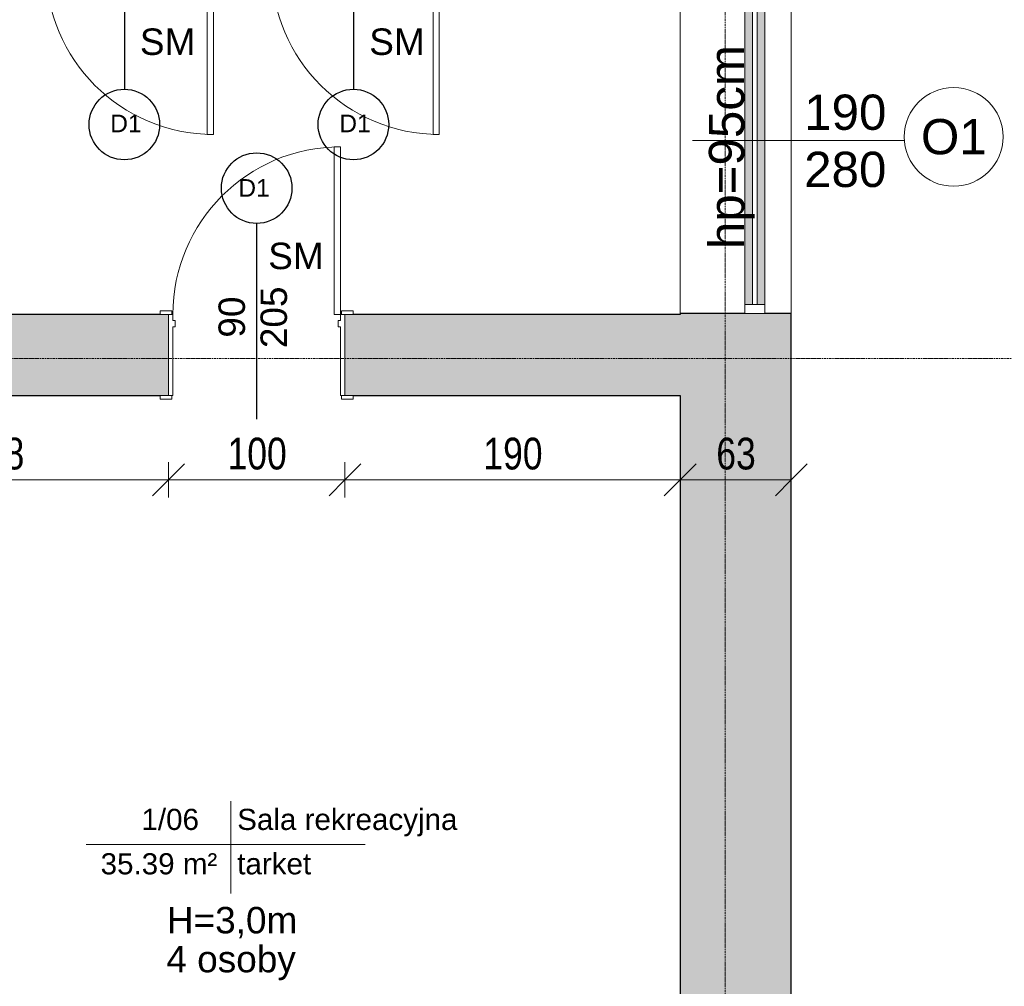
# Model space of a CAD drawing. Header units: centimetres. Extents: x 14785 to 20067, y -11124 to -8451.
# Tile 19 of 26: x 17483 to 18041, y -9962 to -9414. Entities that reach past the tile are written whole.
import ezdxf

# ---------------------------------------------------------------- set-up
doc = ezdxf.new("R2010")
doc.units = ezdxf.units.CM
doc.header["$XCLIPFRAME"] = 2
doc.linetypes.add('Linia siatki', pattern=[0.9925, 0.47, -0.2175, 0.0875, -0.2175])
doc.linetypes.add('Linia wyrównania', pattern=[0.32004, 0.16002, -0.16002])
for name, color, linetype, lineweight in [('A-ANNO-DIMS', 211, 'Continuous', 9), ('A-ANNO-DIMS-100', 211, 'Continuous', 9), ('A-AREA-IDEN', 2, 'Continuous', 9), ('A-DETL-MEDM', 33, 'Continuous', 25), ('A-DETL-THIN', 151, 'Continuous', 9), ('A-DOOR', 31, 'Continuous', 9), ('A-DOOR-FRAM', 31, 'Continuous', 18), ('A-GLAZ', 151, 'Continuous', 9), ('A-WALL', 113, 'Continuous', 9), ('A-WALL-PATT', 111, 'Continuous', 25), ('G-ANNO-REFR', 1, 'Linia wyrównania', 9), ('G-ANNO-TEXT', 231, 'Continuous', 9), ('S-GRID', 1, 'Continuous', 9)]:
    doc.layers.add(name, color=color, linetype=linetype, lineweight=lineweight)
doc.styles.add('Arial_1', font='arial.ttf', dxfattribs={"height": 12})
doc.styles.add('Arial_2', font='arial.ttf', dxfattribs={"height": 10})
doc.styles.add('Arial_3', font='arial.ttf', dxfattribs={"height": 15})
doc.styles.add('Arial_4', font='arial.ttf', dxfattribs={"width": 0.8, "height": 18})
doc.styles.add('Arial_5', font='arial.ttf', dxfattribs={"height": 20})
doc.dimstyles.new('Przekątna_-_1_8_mm_Arial', dxfattribs={"dimscale": 30.48, "dimtxt": 18.364669, "dimasz": 0.590551, "dimexe": 0.328084, "dimexo": 0.0625, "dimgap": 0.016404, "dimtad": 1, "dimdec": 0, "dimdsep": 46, "dimtxsty": 'Arial_4', "dimblk1": 'OBLIQUE', "dimblk2": 'OBLIQUE', "dimsah": 1, "dimcen": 0.09, "dimazin": 0, "dimtfac": 1, "dimtdec": 4, "dimtix": 1, "dimtmove": 0, "dimatfit": 3, "dimfxl": 0.328084, "dimfxlon": 1, "dimtvp": 1, "dimtolj": 1, "dimtzin": 0, "dimarcsym": 2})
picture_1 = doc.add_image_def('image1.png', size_in_pixel=(425, 587))

# ---------------------------------------------------------------- blocks, each defined once
blk = doc.blocks.new('wewnetrzne dwupanelowe - 900 x 2100mm-591853-4_Poziom piętra')
at = {"layer": 'A-DOOR', "lineweight": 18}
for p, q in [((47.5, 117.6825), (44, 117.6825)), ((44, 117.6825), (44, 22.6825)), ((47.5, 22.6825), (47.5, 117.6825)), ((44, 22.6825), (47.5, 22.6825))]:
    blk.add_line(p, q, dxfattribs=at)
at = {"layer": 'A-DOOR'}
for p, q in [((-48.135, 24.6825), (-54.635, 24.6825)), ((-54.635, 24.6825), (-54.635, 22.6825)), ((-54.635, 22.6825), (-48.135, 22.6825)), ((-48.135, 22.6825), (-48.135, 24.6825)), ((54.635, 24.6825), (48.135, 24.6825)), ((48.135, 24.6825), (48.135, 22.6825)), ((48.135, 22.6825), (54.635, 22.6825)), ((54.635, 22.6825), (54.635, 24.6825)), ((-48.135, -23.3175), (-54.635, -23.3175)), ((-54.635, -23.3175), (-54.635, -25.3175)), ((-54.635, -25.3175), (-48.135, -25.3175)), ((-48.135, -25.3175), (-48.135, -23.3175)), ((54.635, -23.3175), (48.135, -23.3175)), ((48.135, -23.3175), (48.135, -25.3175)), ((48.135, -25.3175), (54.635, -25.3175)), ((54.635, -25.3175), (54.635, -23.3175))]:
    blk.add_line(p, q, dxfattribs=at)
blk.add_arc((47.5, 22.6825), 95, 90, 180, dxfattribs=at)
at = {"layer": 'A-DOOR-FRAM'}
for p, q in [((-47.5, 22.6825), (-50, 22.6825)), ((-50, 22.6825), (-50, -23.3175)), ((-47.5, 19.1825), (-47.5, 22.6825)), ((47.5, 22.6825), (47.5, 19.1825)), ((50, 22.6825), (47.5, 22.6825)), ((50, -23.3175), (50, 22.6825)), ((-46.23, 19.1825), (-47.5, 19.1825)), ((-46.23, 15.69), (-46.23, 19.1825)), ((47.5, 19.1825), (46.23, 19.1825)), ((46.23, 19.1825), (46.23, 15.69)), ((-47.5, -23.3175), (-47.5, 15.69)), ((-47.5, 15.69), (-46.23, 15.69)), ((46.23, 15.69), (47.5, 15.69)), ((47.5, 15.69), (47.5, -23.3175)), ((-50, -23.3175), (-47.5, -23.3175)), ((47.5, -23.3175), (50, -23.3175))]:
    blk.add_line(p, q, dxfattribs=at)
blk = doc.blocks.new('wewnetrzne dwupanelowe - 900 x 2100mm-640922-4_Poziom piętra')
at = {"layer": 'A-DOOR'}
for p, q in [((-54.635, 17.3175), (-48.135, 17.3175)), ((-54.635, 15.3175), (-54.635, 17.3175)), ((-48.135, 17.3175), (-48.135, 15.3175)), ((48.135, 17.3175), (54.635, 17.3175)), ((48.135, 15.3175), (48.135, 17.3175)), ((54.635, 17.3175), (54.635, 15.3175)), ((-48.135, 15.3175), (-54.635, 15.3175)), ((54.635, 15.3175), (48.135, 15.3175)), ((-54.635, -14.6825), (-48.135, -14.6825)), ((-54.635, -16.6825), (-54.635, -14.6825)), ((-48.135, -16.6825), (-54.635, -16.6825)), ((-48.135, -14.6825), (-48.135, -16.6825)), ((48.135, -14.6825), (54.635, -14.6825)), ((48.135, -16.6825), (48.135, -14.6825)), ((54.635, -16.6825), (48.135, -16.6825)), ((54.635, -14.6825), (54.635, -16.6825))]:
    blk.add_line(p, q, dxfattribs=at)
at = {"layer": 'A-DOOR', "lineweight": 18}
for p, q in [((44, -14.6825), (47.5, -14.6825)), ((44, -109.6825), (44, -14.6825)), ((47.5, -14.6825), (47.5, -109.6825)), ((47.5, -109.6825), (44, -109.6825))]:
    blk.add_line(p, q, dxfattribs=at)
at = {"layer": 'A-DOOR'}
blk.add_arc((47.5, -14.6825), 95, 180, 270, dxfattribs=at)
at = {"layer": 'A-DOOR-FRAM'}
for p, q in [((-50, 15.3175), (-47.5, 15.3175)), ((-50, -14.6825), (-50, 15.3175)), ((-47.5, 15.3175), (-47.5, -7.69)), ((47.5, 15.3175), (50, 15.3175)), ((47.5, -7.69), (47.5, 15.3175)), ((50, 15.3175), (50, -14.6825)), ((-47.5, -7.69), (-46.23, -7.69)), ((-46.23, -7.69), (-46.23, -11.1825)), ((46.23, -7.69), (47.5, -7.69)), ((46.23, -11.1825), (46.23, -7.69)), ((-47.5, -14.6825), (-50, -14.6825)), ((-47.5, -11.1825), (-47.5, -14.6825)), ((-46.23, -11.1825), (-47.5, -11.1825)), ((47.5, -11.1825), (46.23, -11.1825)), ((47.5, -14.6825), (47.5, -11.1825)), ((50, -14.6825), (47.5, -14.6825))]:
    blk.add_line(p, q, dxfattribs=at)
blk = doc.blocks.new('Aluminum_1 szybowe - Okno 190_265 p_0-631028-4_Poziom piętra')
at = {"layer": 'A-GLAZ'}
h = blk.add_hatch(color=256, dxfattribs=at)
h.paths.add_polyline_path([(47.76, 7.73), (47.76, 12.17), (-132.08, 12.17), (-132.08, 7.73), (-98.99, 7.73)])
h.paths.add_polyline_path([(47.76, 14.71), (47.76, 19.16), (-132.08, 19.16), (-132.08, 14.71), (-98.99, 14.71)])
at = {"layer": 'A-GLAZ', "lineweight": 18}
for p, q in [((-132.08, 19.16), (-137.16, 19.16)), ((-137.16, 19.16), (-137.16, 7.73)), ((-132.08, 7.73), (-132.08, 19.16)), ((52.84, 19.16), (47.76, 19.16)), ((47.76, 19.16), (47.76, 7.73)), ((52.84, 7.73), (52.84, 19.16)), ((47.76, 14.71), (-132.08, 14.71)), ((-132.08, 14.71), (-132.08, 12.17)), ((-132.08, 12.17), (47.76, 12.17)), ((47.76, 12.17), (47.76, 14.71)), ((-137.16, 7.73), (-132.08, 7.73)), ((47.76, 7.73), (52.84, 7.73))]:
    blk.add_line(p, q, dxfattribs=at)
at = {"layer": 'A-GLAZ'}
for p, q in [((-132.08, 19.16), (47.76, 19.16)), ((47.76, 7.73), (-132.08, 7.73))]:
    blk.add_line(p, q, dxfattribs=at)
blk = doc.blocks.new('Etyk_pom_1_mala - Etyk_pom_1_mala-219433-4_Poziom piętra')
at = {"layer": 'A-AREA-IDEN'}
for p, q in [((-0.0958, 0.1444), (-0.0958, -0.3781)), ((-0.9154, -0.1015), (0.6661, -0.1015))]:
    blk.add_line(p, q, dxfattribs=at)
blk = doc.blocks.new('DIMBLOCK155-4_Poziom piętra')
at = {"layer": 'A-ANNO-DIMS-100'}
for p, q in [((17370.12, -9674.52), (17370.12, -9664.52)), ((17567.62, -9674.52), (17567.62, -9664.52)), ((17370.12, -9674.52), (17379.12, -9665.52)), ((17567.62, -9674.52), (17576.62, -9665.52)), ((17370.12, -9674.52), (17361.12, -9683.52)), ((17370.12, -9674.52), (17567.62, -9674.52)), ((17370.12, -9674.52), (17370.12, -9684.52)), ((17567.62, -9674.52), (17558.62, -9683.52)), ((17567.62, -9674.52), (17567.62, -9684.52))]:
    blk.add_line(p, q, dxfattribs=at)
at = {"layer": 'A-ANNO-DIMS-100', "color": 0, "insert": (17452.34, -9650.65), "char_height": 18, "width": 39.6677, "attachment_point": 1, "line_spacing_factor": 0.941778, "style": 'Arial_4'}
blk.add_mtext('198', dxfattribs=at)
blk = doc.blocks.new('_Oblique')
at = {"color": 0, "linetype": 'ByBlock', "lineweight": -2}
blk.add_line((-0.5, -0.5), (0.5, 0.5), dxfattribs=at)
blk = doc.blocks.new('DIMBLOCK156-4_Poziom piętra')
at = {"layer": 'A-ANNO-DIMS-100'}
for p, q in [((17567.62, -9674.52), (17567.62, -9664.52)), ((17667.62, -9674.52), (17667.62, -9664.52)), ((17567.62, -9674.52), (17576.62, -9665.52)), ((17667.62, -9674.52), (17676.62, -9665.52)), ((17567.62, -9674.52), (17558.62, -9683.52)), ((17567.62, -9674.52), (17667.62, -9674.52)), ((17567.62, -9674.52), (17567.62, -9684.52)), ((17667.62, -9674.52), (17658.62, -9683.52)), ((17667.62, -9674.52), (17667.62, -9684.52))]:
    blk.add_line(p, q, dxfattribs=at)
at = {"layer": 'A-ANNO-DIMS-100', "color": 0, "insert": (17601.09, -9650.65), "char_height": 18, "width": 39.6677, "attachment_point": 1, "line_spacing_factor": 0.941778, "style": 'Arial_4'}
blk.add_mtext('100', dxfattribs=at)
blk = doc.blocks.new('DIMBLOCK157-4_Poziom piętra')
at = {"layer": 'A-ANNO-DIMS-100'}
for p, q in [((17667.62, -9674.52), (17667.62, -9664.52)), ((17857.62, -9674.52), (17857.62, -9664.52)), ((17667.62, -9674.52), (17676.62, -9665.52)), ((17857.62, -9674.52), (17866.62, -9665.52)), ((17667.62, -9674.52), (17658.62, -9683.52)), ((17667.62, -9674.52), (17857.62, -9674.52)), ((17667.62, -9674.52), (17667.62, -9684.52)), ((17857.62, -9674.52), (17848.62, -9683.52)), ((17857.62, -9674.52), (17857.62, -9684.52))]:
    blk.add_line(p, q, dxfattribs=at)
at = {"layer": 'A-ANNO-DIMS-100', "color": 0, "insert": (17746.09, -9650.65), "char_height": 18, "width": 39.6677, "attachment_point": 1, "line_spacing_factor": 0.941778, "style": 'Arial_4'}
blk.add_mtext('190', dxfattribs=at)
blk = doc.blocks.new('DIMBLOCK158-4_Poziom piętra')
at = {"layer": 'A-ANNO-DIMS-100'}
for p, q in [((17857.62, -9674.52), (17857.62, -9664.52)), ((17920.62, -9674.52), (17920.62, -9664.52)), ((17857.62, -9674.52), (17866.62, -9665.52)), ((17920.62, -9674.52), (17929.62, -9665.52)), ((17857.62, -9674.52), (17848.62, -9683.52)), ((17857.62, -9674.52), (17920.62, -9674.52)), ((17857.62, -9674.52), (17857.62, -9684.52)), ((17920.62, -9674.52), (17911.62, -9683.52)), ((17920.62, -9674.52), (17920.62, -9684.52))]:
    blk.add_line(p, q, dxfattribs=at)
at = {"layer": 'A-ANNO-DIMS-100', "color": 0, "insert": (17878.1, -9650.65), "char_height": 18, "width": 26.4451, "attachment_point": 1, "line_spacing_factor": 0.941778, "style": 'Arial_4'}
blk.add_mtext('63', dxfattribs=at)

msp = doc.modelspace()

# ---------------------------------------------------------------- hatches: boundary and pattern name
at = {"layer": 'A-WALL-PATT', "lineweight": 9}
h = msp.add_hatch(color=256, dxfattribs=at)
h.paths.add_polyline_path([(17857.62, -10352.71), (17920.62, -10352.71), (17920.62, -9580.21), (17857.62, -9580.21), (17857.62, -9747.37)])
h.paths.add_polyline_path([(17905.62, -9390.21), (17920.62, -9390.21), (17920.62, -8842.71), (17857.62, -8842.71), (17857.62, -9390.21), (17894.19, -9390.21)])
h = msp.add_hatch(color=256, dxfattribs=at)
h.paths.add_polyline_path([(17857.62, -9626.71), (17857.62, -9580.71), (17667.62, -9580.71), (17667.62, -9626.71), (17705.33, -9626.71)])
h.paths.add_polyline_path([(17148.62, -9626.71), (17567.62, -9626.71), (17567.62, -9580.71), (17148.62, -9580.71), (17148.62, -9587.71)])
h.paths.add_polyline_path([(17043.99, -9626.71), (17048.62, -9626.71), (17048.62, -9580.71), (16840.62, -9580.71), (16840.62, -9626.71), (17018.62, -9626.71)])

# ---------------------------------------------------------------- linework, layer by layer
at = {"layer": 'A-DETL-MEDM'}
for p, q in [((17542.62, -9342.09), (17542.62, -9453.09)), ((17672.44, -9342.09), (17672.44, -9453.09)), ((17617.62, -9640.15), (17617.62, -9529.15))]:
    msp.add_line(p, q, dxfattribs=at)
for centre in [(17542.62, -9473.09), (17672.44, -9473.09), (17617.62, -9509.15)]:
    msp.add_circle(centre, 20, dxfattribs=at)
at = {"layer": 'A-DETL-THIN'}
msp.add_line((17984.69, -9482.08), (17864.62, -9482.08), dxfattribs=at)
msp.add_circle((18012.62, -9480.08), 28, dxfattribs=at)
at = {"layer": 'A-WALL'}
for p, q in [((17857.62, -9580.21), (17857.62, -9390.21)), ((17920.62, -9390.21), (17920.62, -9580.21))]:
    msp.add_line(p, q, dxfattribs=at)
at = {"layer": 'A-WALL', "lineweight": 25}
for p, q in [((17562.99, -9580.71), (17153.26, -9580.71)), ((17857.62, -9580.71), (17672.26, -9580.71)), ((17894.19, -9580.21), (17857.62, -9580.21)), ((17857.62, -9580.21), (17857.62, -9580.71)), ((17920.62, -9580.21), (17905.62, -9580.21)), ((17920.62, -10415.71), (17920.62, -9580.21)), ((17370.12, -9626.71), (17562.99, -9626.71)), ((17672.26, -9626.71), (17857.62, -9626.71)), ((17857.62, -9626.71), (17857.62, -10352.71))]:
    msp.add_line(p, q, dxfattribs=at)
at = {"layer": 'S-GRID', "linetype": 'Linia siatki'}
for p, q in [((17883.12, -8451.11), (17883.12, -11063.66)), ((14793.33, -9605.71), (18286.21, -9605.71))]:
    msp.add_line(p, q, dxfattribs=at)

# ---------------------------------------------------------------- block references
at = {"layer": 'A-AREA-IDEN', "xscale": 99.99999999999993, "yscale": 99.99999999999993, "zscale": 99.99999999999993}
msp.add_blockref('Etyk_pom_1_mala - Etyk_pom_1_mala-219433-4_Poziom piętra', (17612.47, -9871.24), dxfattribs=at)
at = {"layer": 'A-DOOR'}
for name, p in [('wewnetrzne dwupanelowe - 900 x 2100mm-640922-4_Poziom piętra', (17545.62, -9369.03)), ('wewnetrzne dwupanelowe - 900 x 2100mm-640922-4_Poziom piętra', (17673.62, -9369.03)), ('wewnetrzne dwupanelowe - 900 x 2100mm-591853-4_Poziom piętra', (17617.62, -9603.4))]:
    msp.add_blockref(name, p, dxfattribs=at)
at = {"layer": 'A-GLAZ', "rotation": 269.9999999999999}
msp.add_blockref('Aluminum_1 szybowe - Okno 190_265 p_0-631028-4_Poziom piętra', (17886.47, -9527.37), dxfattribs=at)

# ---------------------------------------------------------------- texts
at = {"layer": 'A-AREA-IDEN', "char_height": 12, "attachment_point": 1, "style": 'Arial_1'}
for s, insert, width in [('1/06', (17552.28, -9861.07), 42.4894), ('Sala rekreacyjna', (17606.56, -9861.07), 162.7426), ('35.39 m²', (17529.15, -9886.24), 85.7806), ('tarket', (17606.56, -9886.24), 55.3164)]:
    msp.add_mtext(s, dxfattribs=dict(at, insert=insert, width=width))
at = {"layer": 'G-ANNO-TEXT', "color": 7, "attachment_point": 1, "rotation": 90}
for s, insert, char_height, width, style in [('\\fArial|b0|i0|c238|p34|; ', (17525.04, -9414.11), 15, 7.2152, 'Arial_3'), ('\\fArial|b0|i0|c238|p34|; ', (17654.86, -9414.11), 15, 7.2152, 'Arial_3'), ('hp=95cm', (17873.89, -9543.71), 20, 143.5021, 'Arial_5'), ('205', (17619.78, -9599.88), 15, 43.2911, 'Arial_3'), ('90', (17595.97, -9593.92), 15, 28.8607, 'Arial_3'), ('\\fArial|b0|i0|c238|p34|; ', (17595.97, -9599.88), 15, 7.2152, 'Arial_3')]:
    msp.add_mtext(s, dxfattribs=dict(at, insert=insert, char_height=char_height, width=width, style=style))
at = {"layer": 'G-ANNO-TEXT', "color": 7, "attachment_point": 1}
for s, insert, char_height, width, style in [('SM', (17551.41, -9418.62), 15, 38.481, 'Arial_3'), ('SM', (17681.41, -9418.62), 15, 38.481, 'Arial_3'), ('190', (17927.9, -9456.1), 20, 57.7215, 'Arial_5'), ('D1', (17534.57, -9467.45), 10, 21.6456, 'Arial_2'), ('D1', (17664.4, -9467.45), 10, 21.6456, 'Arial_2'), ('O1', (17994.1, -9469.96), 20, 45.6962, 'Arial_5'), ('280', (17927.9, -9488.51), 20, 57.7215, 'Arial_5'), ('D1', (17607.17, -9504.03), 10, 21.6456, 'Arial_2'), ('SM', (17624.16, -9540.08), 15, 38.481, 'Arial_3'), ('H=3,0m', (17566.7, -9916.7), 15, 91.3924, 'Arial_3'), ('4 osoby', (17566.41, -9938.77), 15, 87.3839, 'Arial_3')]:
    msp.add_mtext(s, dxfattribs=dict(at, insert=insert, char_height=char_height, width=width, style=style))

# ---------------------------------------------------------------- dimensions: what is measured, and where the dimension line sits
at = {"layer": 'A-ANNO-DIMS'}
for base, p1, p2, override, picture, middle in [((17567.62255481, -9674.52174831), (17370.12255481, -9664.52174831), (17567.62255481, -9664.52174831), {"dimpost": '<>', "dimfxl": 197.5}, 'DIMBLOCK155-4_Poziom piętra', (17468.87255481, -9664.83143447)), ((17667.62, -9674.52), (17567.62, -9664.52), (17667.62, -9664.52), {"dimpost": '<>', "dimfxl": 100}, 'DIMBLOCK156-4_Poziom piętra', (17617.62, -9664.83)), ((17857.62, -9674.52), (17667.62, -9664.52), (17857.62, -9664.52), {"dimpost": '<>', "dimfxl": 190}, 'DIMBLOCK157-4_Poziom piętra', (17762.62, -9664.83)), ((17920.62, -9674.52), (17857.62, -9664.52), (17920.62, -9664.52), {"dimpost": '<>', "dimfxl": 63}, 'DIMBLOCK158-4_Poziom piętra', (17889.12, -9664.83))]:
    dim = msp.add_linear_dim(base=base, p1=p1, p2=p2, dimstyle='Przekątna_-_1_8_mm_Arial', override=override, dxfattribs=at)
    dim.commit()
    dim.dimension.update_dxf_attribs({"geometry": picture, "text_midpoint": middle})

# ---------------------------------------------------------------- pictures from other files: only their frames are drawn
at = {"layer": 'G-ANNO-REFR'}
image = msp.add_image(picture_1, insert=(13294.02, -10599.16), size_in_units=(1499.31, 2070.81), dxfattribs=at)
image.set_boundary_path([(422.208, 706.731), (422.208, -16.598), (1893.711, -16.598), (1893.711, 706.731), (422.208, 706.731)])
image.dxf.flags = 15

doc.saveas('drawing.dxf')
